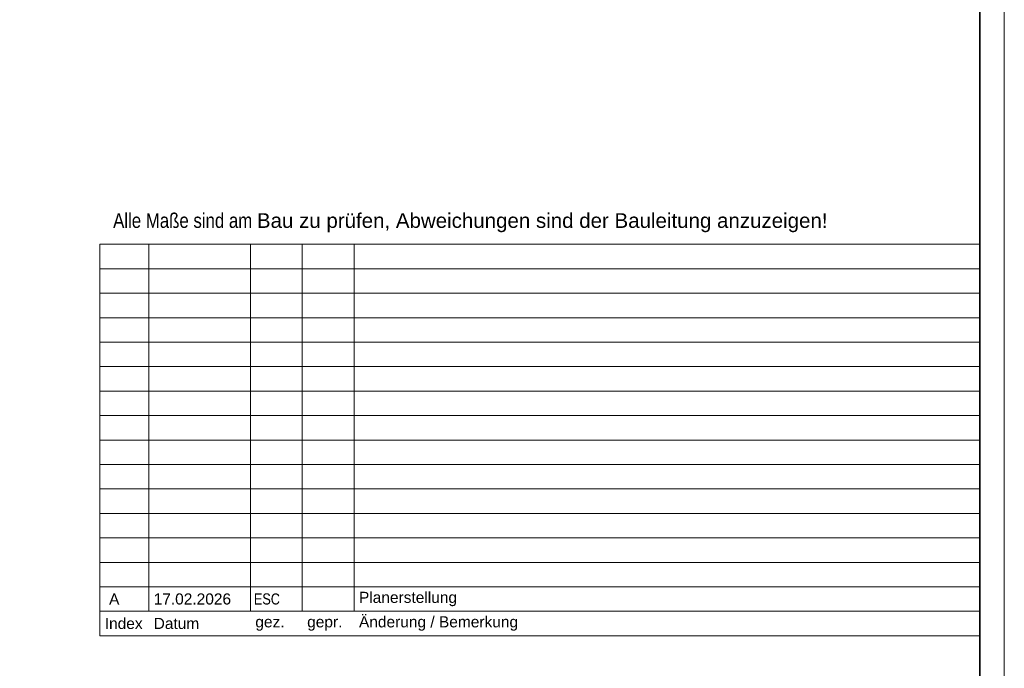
# Model space of a CAD drawing. Extents: x -620 to 3480, y 62 to 1112.
# Tile 54 of 76: x 99 to 300, y 363 to 495. Entities that reach past the tile are written whole.
import ezdxf

# ---------------------------------------------------------------- set-up
doc = ezdxf.new("R2010")
doc.units = 0
doc.layers.add('iwb_HB-Hinweis-Kopf-Archi', color=3, linetype='Continuous', lineweight=25, true_color=0x00ff00)
for name, color, linetype, lineweight in [('iwb_Plankopf Linie', 7, 'Continuous', 13), ('iwb_Plankopf Rahmen', 7, 'Continuous', 35), ('iwb_Plankopf Text', 7, 'Continuous', 18)]:
    doc.layers.add(name, color=color, linetype=linetype, lineweight=lineweight)
doc.styles.add('Arial', font='ARIALN.TTF')
doc.styles.add('Arial Narrow', font='ARIALN.TTF')
doc.styles.add('Plankopf', font='arial.ttf')
doc.styles.get("Standard").update_dxf_attribs({"font": 'ARIALN.TTF'})

msp = doc.modelspace()

# ---------------------------------------------------------------- linework, layer by layer
at = {"layer": 'iwb_Plankopf Linie', "ltscale": 0.13}
for p, q in [((295.35, 449.32), (115.35, 449.32)), ((115.35, 369.32), (115.35, 449.32)), ((125.35, 374.32), (125.35, 449.32)), ((146.15, 374.32), (146.15, 449.32)), ((156.75, 374.32), (156.75, 449.32)), ((167.35, 374.32), (167.35, 449.32)), ((295.35, 449.32), (295.35, 369.32)), ((295.35, 444.32), (115.35, 444.32)), ((295.35, 439.32), (115.35, 439.32)), ((295.35, 434.32), (115.35, 434.32)), ((295.35, 429.32), (115.35, 429.32)), ((295.35, 424.32), (115.35, 424.32)), ((295.35, 419.32), (115.35, 419.32)), ((295.35, 414.32), (115.35, 414.32)), ((295.35, 409.32), (115.35, 409.32)), ((295.35, 404.32), (115.35, 404.32)), ((295.35, 399.32), (115.35, 399.32)), ((295.35, 394.32), (115.35, 394.32)), ((295.35, 389.32), (115.35, 389.32)), ((295.35, 384.32), (115.35, 384.32)), ((295.35, 379.32), (115.35, 379.32)), ((295.35, 374.32), (115.35, 374.32)), ((295.35, 369.32), (115.35, 369.32))]:
    msp.add_line(p, q, dxfattribs=at)
at = {"layer": 'iwb_Plankopf Rahmen', "color": 8, "lineweight": 13, "ltscale": 0.13, "true_color": 0x808080}
msp.add_lwpolyline([(300.35, 62.43), (-619.65, 62.43), (-619.65, 1112.43), (300.35, 1112.43), (300.35, 62.43)], close=True, dxfattribs=at)
at = {"layer": 'iwb_Plankopf Rahmen', "ltscale": 0.35}
msp.add_lwpolyline([(-599.65, 67.43), (-599.65, 1107.43), (295.35, 1107.43), (295.35, 67.43), (-599.65, 67.43)], close=True, dxfattribs=at)

# ---------------------------------------------------------------- texts
at = {"layer": 'iwb_HB-Hinweis-Kopf-Archi', "lineweight": 25, "ltscale": 0.25, "insert": (118.06, 455.68), "char_height": 3, "width": 6120, "attachment_point": 1, "line_spacing_factor": 0.8, "style": 'Arial'}
msp.add_mtext('Alle Maße sind am \\fArial|b0|i0|c0|p34;Bau zu prüfen, Abweichungen sind der Bauleitung anzuzeigen!', dxfattribs=at)
at = {"layer": 'iwb_Plankopf Text', "ltscale": 0.18, "insert": (296.89, 74.51), "char_height": 1.4, "attachment_point": 1, "rotation": 90, "line_spacing_factor": 1.002}
msp.add_mtext('{\\fArial Narrow;\\\\srvnovamd01\\Nova_MD\\TGA\\60202 Pro Potsdam\\04 NB GES Krampnitz\\09 NOVA\\60202-04_AP_NB GES Krampnitz\\TGA\\Elektro\\Leerrohrplanung\\E_Leerrohr_3OG.n4m004KRA_ELT_5_LR_03_001_P_A}', dxfattribs=at)
at = {"layer": 'iwb_Plankopf Text', "ltscale": 0.18, "attachment_point": 4, "line_spacing_factor": 0.970891}
for s, insert, char_height, width, style in [(' A', (116.35, 376.82), 2.265, 7.9947, 'Plankopf'), ('17.02.2026', (126.35, 376.82), 2.265, 19.9968, 'Plankopf'), (' ESC', (146.13, 376.82), 2.265, 7.9947, 'Arial Narrow'), ('Planerstellung', (168.35, 376.82), 2.2655, 125.9917, 'Plankopf'), ('Index', (116.35, 371.82), 2.265, 8, 'Plankopf'), ('Datum', (126.35, 371.82), 2.265, 20, 'Plankopf'), ('gez.', (147.15, 371.82), 2.265, 8, 'Plankopf'), ('gepr.', (157.75, 371.82), 2.265, 8, 'Plankopf'), ('Änderung / Bemerkung', (168.35, 371.82), 2.2655, 126, 'Plankopf')]:
    msp.add_mtext(s, dxfattribs=dict(at, insert=insert, char_height=char_height, width=width, style=style))

doc.saveas('drawing.dxf')
